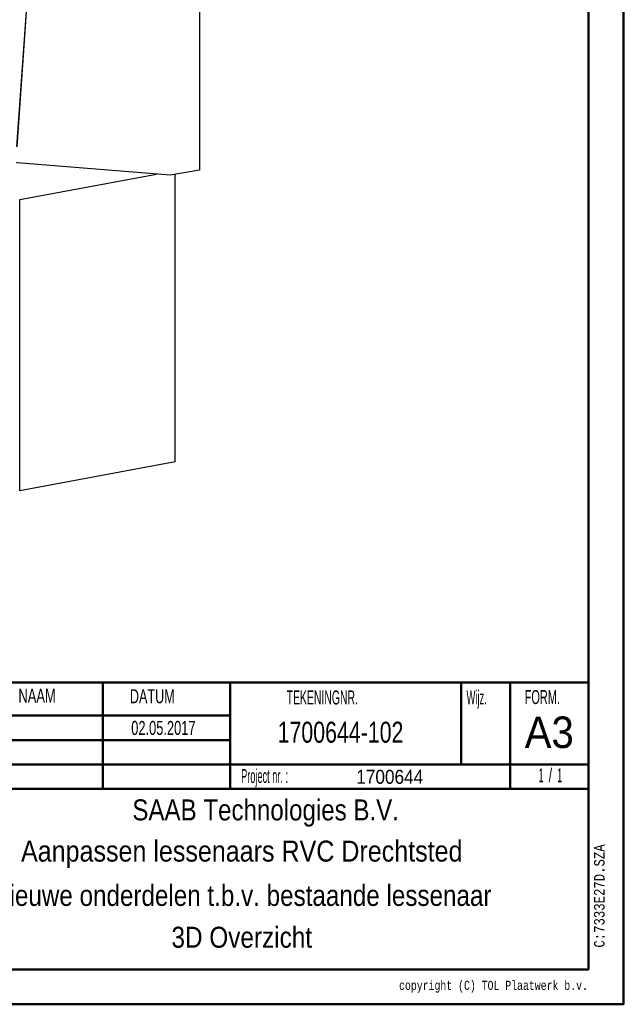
# Model space of a CAD drawing. Extents: x -4471 to 629, y 1975 to 5538.
# Tile 27 of 41: x -450 to 629, y 1975 to 3735. Entities that reach past the tile are written whole.
import ezdxf
from ezdxf.enums import TextEntityAlignment as Align

# ---------------------------------------------------------------- set-up
doc = ezdxf.new("R2010")
doc.units = 0
doc.header["$MEASUREMENT"] = 0
doc.layers.get('0').update_dxf_attribs({"linetype": 'CONTINUOUS'})
doc.layers.add('LE_ALL', color=7, linetype='CONTINUOUS', lineweight=50)
doc.layers.add('TXT_ALL', color=7, linetype='CONTINUOUS')
doc.styles.add('MONOTXT', font='monotxt.shx')

msp = doc.modelspace()

# ---------------------------------------------------------------- linework, layer by layer
for p, q in [((-420.7, 4006.2), (-455.7, 3508)), ((-454.7, 3507.4), (-419.7, 4005.6)), ((-450.1, 3413.4), (-205.8, 3458.7)), ((-172.4, 2944.5), (-172.4, 3458.3))]:
    msp.add_line(p, q)
for points in [[(-128.7, 4057.4), (-128.7, 3466), (-181.3, 3456.7), (-454.7, 3479), (-455.7, 3479.6)], [(-172.4, 2944.5), (-450.1, 2893), (-450.1, 3413.4)]]:
    msp.add_lwpolyline(points)
at = {"layer": 'LE_ALL', "color": 10}
for p, q in [((-301.5, 2550.4), (-301.5, 2360.1)), ((-73.9, 2550.4), (-73.9, 2360.1)), ((339, 2550.4), (339, 2403.8)), ((426.5, 2550.4), (426.5, 2360.1)), ((566.3, 2360.1), (-1433.7, 2360.1))]:
    msp.add_line(p, q, dxfattribs=at)
at = {"layer": 'LE_ALL', "color": 1}
for p, q in [((-73.9, 2491.3), (-745.7, 2491.3)), ((-73.9, 2403.8), (-1112.8, 2403.8))]:
    msp.add_line(p, q, dxfattribs=at)
at = {"layer": 'LE_ALL', "color": 10}
for points in [[(-4471.2, 1975.4), (628.8, 1975.4), (628.8, 5537.9), (-4471.2, 5537.9), (-4471.2, 1975.4)], [(-4408.7, 2037.9), (566.3, 2037.9), (566.3, 5475.4), (-4408.7, 5475.4), (-4408.7, 2037.9)], [(566.3, 2550.4), (-1433.7, 2550.4), (-1433.7, 2037.9)], [(566.3, 2403.8), (-73.9, 2403.8)]]:
    msp.add_lwpolyline(points, dxfattribs=at)
at = {"layer": 'LE_ALL', "color": 1}
msp.add_lwpolyline([(-73.9, 2447.6), (-745.7, 2447.6), (-1112.8, 2447.6)], dxfattribs=at)

# ---------------------------------------------------------------- texts
at = {"layer": 'TXT_ALL', "color": 6}
for s, width, p in [('NAAM', 0.691, (-452.4, 2514.2)), ('DATUM', 0.675, (-253.2, 2513.3)), ('TEKENINGNR.', 0.558, (27, 2511.1)), ('Wijz.', 0.5, (348.5, 2511.1)), ('FORM.', 0.584, (452.5, 2511.9)), ('Project nr. :', 0.49, (-54.3, 2370.8))]:
    msp.add_text(s, height=25, dxfattribs=dict(at, width=width)).set_placement(p)
at = {"layer": 'TXT_ALL', "color": 5}
for s, height, width, p in [('02.05.2017', 25, 0.687, (-193.3, 2456.7)), ('1700644-102', 37.5, 0.761, (123.3, 2442.8)), ('/', 25, 0.654, (498.4, 2372.1)), ('SAAB Technologies B.V.', 37.5, 0.859, (-10.5, 2304)), ('Aanpassen lessenaars RVC Drechtsted', 37.5, 0.893, (-53.2, 2230.4)), ('Nieuwe onderdelen t.b.v. bestaande lessenaar', 37.5, 0.863, (-53.2, 2151.2)), ('3D Overzicht', 37.5, 0.867, (-53.2, 2076.5))]:
    msp.add_text(s, height=height, dxfattribs=dict(at, width=width)).set_placement(p, align=Align.CENTER)
at = {"layer": 'TXT_ALL', "color": 5, "width": 0.953}
msp.add_text('A3', height=56.25, dxfattribs=at).set_placement((496.4, 2489.6), align=Align.TOP_CENTER)
at = {"layer": 'TXT_ALL', "color": 5}
for s, width, p in [('1700644', 0.92, (151.4, 2369.4)), ('1', 0.449, (510.9, 2372.1))]:
    msp.add_text(s, height=25, dxfattribs=dict(at, width=width)).set_placement(p)
at = {"layer": 'TXT_ALL', "color": 5, "width": 0.449}
msp.add_text('1', height=25, dxfattribs=at).set_placement((485.9, 2372.1), align=Align.RIGHT)
at = {"layer": 'TXT_ALL', "color": 1, "style": 'MONOTXT', "width": 0.812}
msp.add_text('C:7333E27D.SZA', height=18.75, rotation=90.0002, dxfattribs=at).set_placement((595.2, 2076.7))
at = {"layer": 'TXT_ALL', "color": 6, "style": 'MONOTXT', "width": 0.75}
msp.add_text('copyright (C) TOL Plaatwerk b.v.', height=16.25, dxfattribs=at).set_placement((565.5, 2017.4), align=Align.TOP_RIGHT)

doc.saveas('drawing.dxf')
